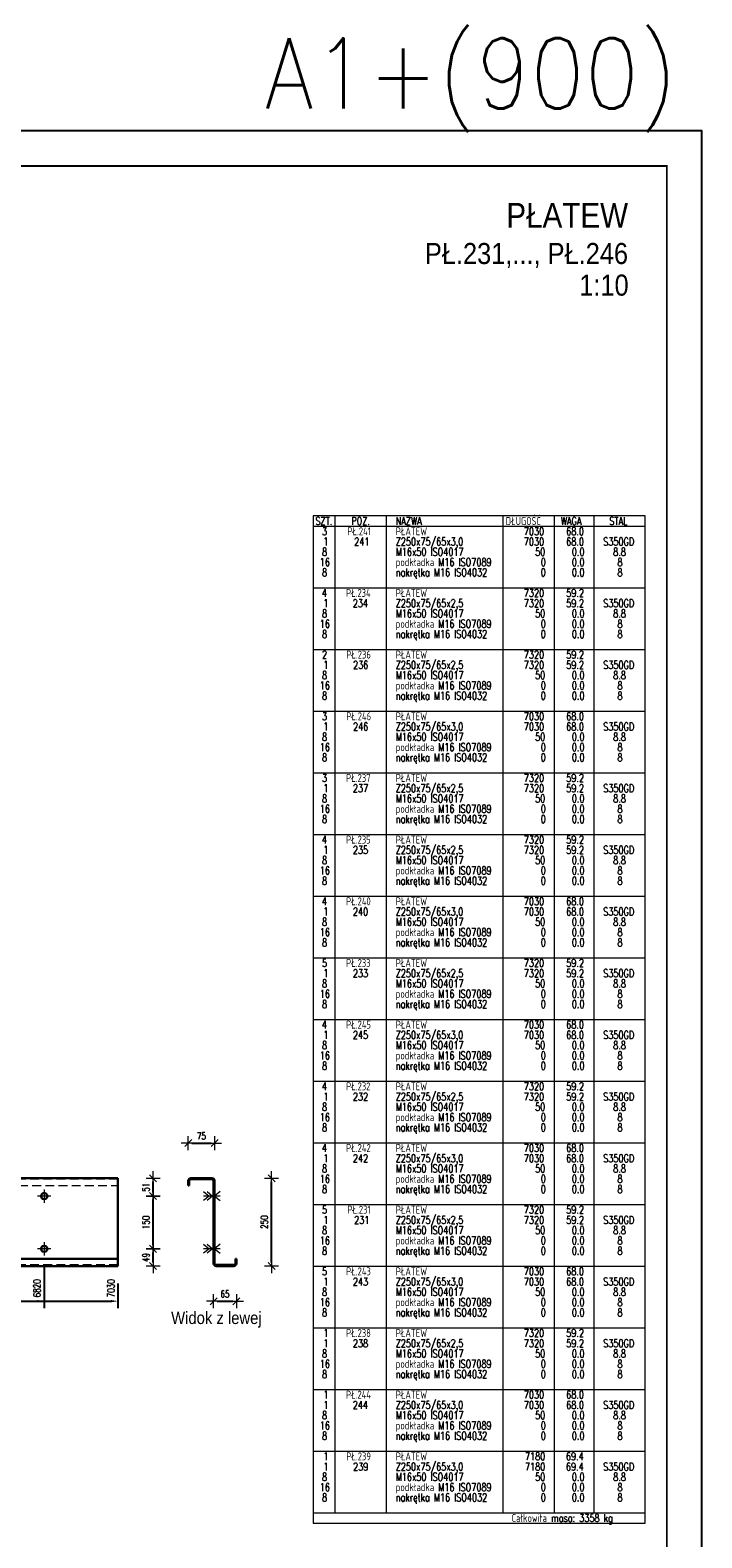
# Model space of a CAD drawing. Header units: millimetres. Extents: x -129 to 775, y 10833 to 11484.
# Tile 38 of 38: x 582 to 773, y 11055 to 11484. Entities that reach past the tile are written whole.
import ezdxf
from ezdxf.enums import TextEntityAlignment as Align

# ---------------------------------------------------------------- set-up
doc = ezdxf.new("R2010")
doc.units = ezdxf.units.MM
doc.header["$LTSCALE"] = 10
doc.linetypes.add('HIDDEN', pattern=[0.375, 0.25, -0.125])
doc.linetypes.add('MITTE', pattern=[2, 1.25, -0.25, 0.25, -0.25])
doc.layers.get('Defpoints').update_dxf_attribs({"color": 1})
doc.layers.add('_FORMATKA', color=8, linetype='Continuous', plot=False)
for name, color, linetype, lineweight in [('_RAMKA', 7, 'Continuous', 35), ('PS_Bolt', 4, 'Continuous', 13), ('PS_DIM', 4, 'Continuous', 13), ('PS_Hidden', 2, 'HIDDEN', 9), ('PS_Mid', 5, 'MITTE', 15), ('PS_Shape', 161, 'Continuous', 30), ('PS_SOLID', 7, 'Continuous', 30), ('PS_TEXT', 3, 'Continuous', 18)]:
    doc.layers.add(name, color=color, linetype=linetype, lineweight=lineweight)
doc.styles.add('ARIAL', font='arial.ttf')
doc.styles.add('gil', font='txt', dxfattribs={"width": 0.9})
doc.styles.add('simplex', font='simplex.shx', dxfattribs={"width": 0.75})
doc.dimstyles.new('1_10_GŁ_DS1-LS10', dxfattribs={"dimtxt": 2, "dimasz": 2, "dimexe": 2, "dimexo": 5, "dimgap": 1, "dimtad": 1, "dimjust": 4, "dimdec": 0, "dimlfac": 10, "dimtxsty": 'simplex', "dimblk1": 'NONE', "dimsah": 1, "dimcen": 2, "dimclrd": 256, "dimclre": 256, "dimclrt": 3, "dimadec": 1, "dimazin": 0, "dimtfac": 1, "dimtdec": 0, "dimtmove": 2, "dimatfit": 3, "dimfxl": 1, "dimarcsym": 0})
doc.dimstyles.new('1_10_PRZ_DS1-LS10', dxfattribs={"dimtxt": 2, "dimasz": 1, "dimexe": 2, "dimexo": 5, "dimgap": 1, "dimtad": 1, "dimdec": 0, "dimlfac": 10, "dimtxsty": 'simplex', "dimblk": 'dimznak', "dimcen": 2, "dimse1": 1, "dimse2": 1, "dimclrt": 3, "dimadec": 1, "dimazin": 0, "dimtfac": 1, "dimtdec": 0, "dimtix": 1, "dimtmove": 2, "dimatfit": 3, "dimldrblk": 'dim-grot', "dimfxl": 1, "dimarcsym": 0})

# ---------------------------------------------------------------- blocks, each defined once
blk = doc.blocks.new('*D251')
at = {"layer": 'Defpoints', "color": 0, "transparency": 16777216}
for p in [(585.72, 11136.75), (304.32, 11131.85), (585.72, 11121.85)]:
    blk.add_point(p, dxfattribs=at)
at = {"layer": 'PS_DIM', "lineweight": -2, "transparency": 16777216}
for p, q in [((585.72, 11131.75), (585.72, 11119.85)), ((304.32, 11126.85), (304.32, 11119.85)), ((304.32, 11121.85), (583.72, 11121.85))]:
    blk.add_line(p, q, dxfattribs=at)
at = {"layer": 'PS_DIM', "transparency": 16777216}
blk.add_solid([(583.72, 11122.19), (583.72, 11121.52), (585.72, 11121.85)], dxfattribs=at)
at = {"layer": 'PS_DIM', "color": 3, "transparency": 16777216, "insert": (583.7, 11125.52), "char_height": 2, "attachment_point": 5, "rotation": 90, "style": 'simplex'}
blk.add_mtext('6820', dxfattribs=at)
blk = doc.blocks.new('_None')
blk = doc.blocks.new('*D252')
at = {"layer": 'Defpoints', "color": 0, "transparency": 16777216}
for p in [(304.32, 11131.85), (606.72, 11131.85), (606.72, 11121.85)]:
    blk.add_point(p, dxfattribs=at)
at = {"layer": 'PS_DIM', "lineweight": -2, "transparency": 16777216}
for p, q in [((304.32, 11126.85), (304.32, 11119.85)), ((606.72, 11126.85), (606.72, 11119.85)), ((304.32, 11121.85), (604.72, 11121.85))]:
    blk.add_line(p, q, dxfattribs=at)
at = {"layer": 'PS_DIM', "transparency": 16777216}
blk.add_solid([(604.72, 11122.19), (604.72, 11121.52), (606.72, 11121.85)], dxfattribs=at)
at = {"layer": 'PS_DIM', "color": 3, "transparency": 16777216, "insert": (604.7, 11125.52), "char_height": 2, "attachment_point": 5, "rotation": 90, "style": 'simplex'}
blk.add_mtext('7030', dxfattribs=at)
blk = doc.blocks.new('dimznak')
at = {"color": 0}
for points in [[(-2, 0), (2, 0)], [(0, 2), (0, -2)]]:
    blk.add_lwpolyline(points, dxfattribs=at)
at = {"color": 2}
blk.add_lwpolyline([(1, 1), (-1, -1)], dxfattribs=at)
blk = doc.blocks.new('*D253')
at = {"layer": 'Defpoints', "color": 0, "transparency": 16777216}
for p in [(585.72, 11136.75), (616.72, 11136.75), (585.72, 11131.85)]:
    blk.add_point(p, dxfattribs=at)
at = {"layer": 'PS_DIM', "color": 0, "lineweight": -2, "transparency": 16777216}
blk.add_line((616.72, 11132.85), (616.72, 11135.75), dxfattribs=at)
for p, rotation in [((616.72, 11136.75), 90), ((616.72, 11131.85), 270)]:
    blk.add_blockref('dimznak', p, dxfattribs=dict(at, rotation=rotation))
at = {"layer": 'PS_DIM', "color": 3, "transparency": 16777216, "insert": (614.68, 11134.3), "char_height": 2, "attachment_point": 5, "rotation": 90, "style": 'simplex'}
blk.add_mtext('49', dxfattribs=at)
blk = doc.blocks.new('dim-grot')
blk.add_hatch(color=256).paths.add_polyline_path([(0, 0), (-2, 0.5), (-2, -0.5)])
blk.add_lwpolyline([(0, 0), (-2, 0.5), (-2, -0.5), (0, 0)])
blk = doc.blocks.new('*D254')
at = {"layer": 'Defpoints', "color": 0, "transparency": 16777216}
for p in [(585.72, 11151.75), (616.72, 11151.75), (585.72, 11136.75)]:
    blk.add_point(p, dxfattribs=at)
at = {"layer": 'PS_DIM', "color": 0, "lineweight": -2, "transparency": 16777216}
blk.add_line((616.72, 11137.75), (616.72, 11150.75), dxfattribs=at)
for p, rotation in [((616.72, 11151.75), 90), ((616.72, 11136.75), 270)]:
    blk.add_blockref('dimznak', p, dxfattribs=dict(at, rotation=rotation))
at = {"layer": 'PS_DIM', "color": 3, "transparency": 16777216, "insert": (614.68, 11144.25), "char_height": 2, "attachment_point": 5, "rotation": 90, "style": 'simplex'}
blk.add_mtext('150', dxfattribs=at)
blk = doc.blocks.new('*D255')
at = {"layer": 'Defpoints', "color": 0, "transparency": 16777216}
for p in [(585.72, 11156.85), (616.72, 11156.85), (585.72, 11151.75)]:
    blk.add_point(p, dxfattribs=at)
at = {"layer": 'PS_DIM', "color": 0, "lineweight": -2, "transparency": 16777216}
blk.add_line((616.72, 11152.75), (616.72, 11155.85), dxfattribs=at)
for p, rotation in [((616.72, 11156.85), 90), ((616.72, 11151.75), 270)]:
    blk.add_blockref('dimznak', p, dxfattribs=dict(at, rotation=rotation))
at = {"layer": 'PS_DIM', "color": 3, "transparency": 16777216, "insert": (614.68, 11154.3), "char_height": 2, "attachment_point": 5, "rotation": 90, "style": 'simplex'}
blk.add_mtext('51', dxfattribs=at)
blk = doc.blocks.new('*D256')
at = {"layer": 'Defpoints', "color": 0, "transparency": 16777216}
for p in [(633.92, 11133.12), (640.42, 11132.96), (640.42, 11121.85)]:
    blk.add_point(p, dxfattribs=at)
at = {"layer": 'PS_DIM', "color": 0, "lineweight": -2, "transparency": 16777216}
blk.add_line((634.92, 11121.85), (639.42, 11121.85), dxfattribs=at)
at = {"layer": 'PS_DIM', "color": 0, "lineweight": -2, "transparency": 16777216, "rotation": 180}
blk.add_blockref('dimznak', (633.92, 11121.85), dxfattribs=at)
at = {"layer": 'PS_DIM', "color": 0, "lineweight": -2, "transparency": 16777216}
blk.add_blockref('dimznak', (640.42, 11121.85), dxfattribs=at)
at = {"layer": 'PS_DIM', "color": 3, "transparency": 16777216, "insert": (637.17, 11123.89), "char_height": 2, "attachment_point": 5, "style": 'simplex'}
blk.add_mtext('65', dxfattribs=at)
blk = doc.blocks.new('*D257')
at = {"layer": 'Defpoints', "color": 0, "transparency": 16777216}
for p in [(634.22, 11166.85), (626.72, 11155.65), (634.22, 11155.52)]:
    blk.add_point(p, dxfattribs=at)
at = {"layer": 'PS_DIM', "color": 0, "lineweight": -2, "transparency": 16777216}
blk.add_line((627.72, 11166.85), (633.22, 11166.85), dxfattribs=at)
at = {"layer": 'PS_DIM', "color": 0, "lineweight": -2, "transparency": 16777216, "rotation": 180}
blk.add_blockref('dimznak', (626.72, 11166.85), dxfattribs=at)
at = {"layer": 'PS_DIM', "color": 0, "lineweight": -2, "transparency": 16777216}
blk.add_blockref('dimznak', (634.22, 11166.85), dxfattribs=at)
at = {"layer": 'PS_DIM', "color": 3, "transparency": 16777216, "insert": (630.47, 11168.89), "char_height": 2, "attachment_point": 5, "style": 'simplex'}
blk.add_mtext('75', dxfattribs=at)
blk = doc.blocks.new('*D258')
at = {"layer": 'Defpoints', "color": 0, "transparency": 16777216}
for p in [(640.42, 11156.85), (650.42, 11156.85), (640.42, 11131.85)]:
    blk.add_point(p, dxfattribs=at)
at = {"layer": 'PS_DIM', "color": 0, "lineweight": -2, "transparency": 16777216}
blk.add_line((650.42, 11132.85), (650.42, 11155.85), dxfattribs=at)
for p, rotation in [((650.42, 11156.85), 90), ((650.42, 11131.85), 270)]:
    blk.add_blockref('dimznak', p, dxfattribs=dict(at, rotation=rotation))
at = {"layer": 'PS_DIM', "color": 3, "transparency": 16777216, "insert": (648.38, 11144.35), "char_height": 2, "attachment_point": 5, "rotation": 90, "style": 'simplex'}
blk.add_mtext('250', dxfattribs=at)
blk = doc.blocks.new('Tytuł rysunku')
at = {"layer": 'PS_TEXT', "style": 'ARIAL', "flags": 4}
for tag, height, p in [('TYTUŁ1', 7, (-61.19, -9.34)), ('TYTUŁ2', 6, (-61.19, -19.72)), ('SKALA', 6, (-61.19, -28.72))]:
    blk.add_attdef(tag, text='', height=height, dxfattribs=at).set_placement(p, align=Align.MIDDLE_CENTER)
blk = doc.blocks.new('*X550')
at = {"color": 3, "linetype": 'Continuous'}
blk.add_line((585.72, 11136.75), (585.72, 11136.75), dxfattribs=at)
blk.add_line((585.72, 11136.75), (585.72, 11136.75), dxfattribs=at)
blk.add_line((585.72, 11136.75), (585.72, 11136.75), dxfattribs=at)
blk.add_line((585.72, 11136.75), (585.72, 11136.75), dxfattribs=at)
blk.add_line((585.72, 11136.75), (585.72, 11136.75), dxfattribs=at)
blk = doc.blocks.new('*X552')
at = {"color": 3, "linetype": 'Continuous'}
blk.add_line((585.72, 11151.75), (585.72, 11151.75), dxfattribs=at)
blk.add_line((585.72, 11151.75), (585.72, 11151.75), dxfattribs=at)
blk.add_line((585.72, 11151.75), (585.72, 11151.75), dxfattribs=at)
blk.add_line((585.72, 11151.75), (585.72, 11151.75), dxfattribs=at)
blk.add_line((585.72, 11151.75), (585.72, 11151.75), dxfattribs=at)
blk = doc.blocks.new('*X556')
at = {"layer": 'PS_Hidden', "color": 2, "linetype": 'HIDDEN'}
for p, q in [((606.72, 11156.55), (567.32, 11156.55)), ((567.32, 11154.75), (606.72, 11154.75)), ((606.72, 11132.15), (567.32, 11132.15))]:
    blk.add_line(p, q, dxfattribs=at)
at = {"layer": 'PS_Mid', "color": 5, "linetype": 'MITTE'}
for p, q in [((587.62, 11151.75), (583.82, 11151.75)), ((585.72, 11153.65), (585.72, 11149.85)), ((585.72, 11138.65), (585.72, 11134.85)), ((587.62, 11136.75), (583.82, 11136.75))]:
    blk.add_line(p, q, dxfattribs=at)
at = {"layer": 'PS_SOLID', "color": 7, "linetype": 'Continuous'}
for p, q in [((585.72, 11156.85), (577.72, 11156.85)), ((606.72, 11156.85), (585.72, 11156.85)), ((606.72, 11133.95), (606.72, 11156.85)), ((584.82, 11151.75), (584.94, 11152.2)), ((584.94, 11151.3), (584.82, 11151.75)), ((584.94, 11152.2), (585.27, 11152.53)), ((585.27, 11150.97), (584.94, 11151.3)), ((585.27, 11152.53), (585.72, 11152.65)), ((585.72, 11152.65), (586.17, 11152.53)), ((586.17, 11152.53), (586.5, 11152.2)), ((586.5, 11151.3), (586.17, 11150.97)), ((586.5, 11152.2), (586.62, 11151.75)), ((586.62, 11151.75), (586.5, 11151.3)), ((585.72, 11150.85), (585.27, 11150.97)), ((586.17, 11150.97), (585.72, 11150.85)), ((584.82, 11136.75), (584.94, 11137.2)), ((584.94, 11136.3), (584.82, 11136.75)), ((584.94, 11137.2), (585.27, 11137.53)), ((585.27, 11135.97), (584.94, 11136.3)), ((585.27, 11137.53), (585.72, 11137.65)), ((585.72, 11135.85), (585.27, 11135.97)), ((585.72, 11137.65), (586.17, 11137.53)), ((586.17, 11135.97), (585.72, 11135.85)), ((586.17, 11137.53), (586.5, 11137.2)), ((586.5, 11136.3), (586.17, 11135.97)), ((586.5, 11137.2), (586.62, 11136.75)), ((586.62, 11136.75), (586.5, 11136.3)), ((606.72, 11133.95), (567.32, 11133.95)), ((567.32, 11131.85), (606.72, 11131.85)), ((606.72, 11131.85), (606.72, 11133.95))]:
    blk.add_line(p, q, dxfattribs=at)
blk = doc.blocks.new('*X558')
at = {"color": 3, "linetype": 'Continuous'}
for p, q in [((632.05, 11153.03), (633.65, 11151.75)), ((633.65, 11151.75), (632.05, 11150.47)), ((635.82, 11151.75), (632.05, 11151.75)), ((635.82, 11153.03), (634.22, 11151.75)), ((634.22, 11151.75), (635.82, 11150.47))]:
    blk.add_line(p, q, dxfattribs=at)
blk = doc.blocks.new('*X559')
at = {"color": 3, "linetype": 'Continuous'}
for p, q in [((632.05, 11138.03), (633.65, 11136.75)), ((633.65, 11136.75), (632.05, 11135.47)), ((635.82, 11136.75), (632.05, 11136.75)), ((635.82, 11138.03), (634.22, 11136.75)), ((634.22, 11136.75), (635.82, 11135.47))]:
    blk.add_line(p, q, dxfattribs=at)
blk = doc.blocks.new('*X560')
at = {"color": 3, "linetype": 'Continuous'}
for p, q in [((631.05, 11138.03), (632.65, 11136.75)), ((632.65, 11136.75), (631.05, 11135.47)), ((635.82, 11136.75), (631.05, 11136.75)), ((635.82, 11138.03), (634.22, 11136.75)), ((634.22, 11136.75), (635.82, 11135.47))]:
    blk.add_line(p, q, dxfattribs=at)
blk = doc.blocks.new('*X561')
at = {"color": 3, "linetype": 'Continuous'}
for p, q in [((632.05, 11153.03), (633.65, 11151.75)), ((633.65, 11151.75), (632.05, 11150.47)), ((635.82, 11151.75), (632.05, 11151.75)), ((635.82, 11153.03), (634.22, 11151.75)), ((634.22, 11151.75), (635.82, 11150.47))]:
    blk.add_line(p, q, dxfattribs=at)
blk = doc.blocks.new('*X562')
at = {"color": 3, "linetype": 'Continuous'}
for p, q in [((631.05, 11153.03), (632.65, 11151.75)), ((632.65, 11151.75), (631.05, 11150.47)), ((635.82, 11151.75), (631.05, 11151.75)), ((635.82, 11153.03), (634.22, 11151.75)), ((634.22, 11151.75), (635.82, 11150.47))]:
    blk.add_line(p, q, dxfattribs=at)
blk = doc.blocks.new('*X563')
at = {"color": 3, "linetype": 'Continuous'}
for p, q in [((631.05, 11153.03), (632.65, 11151.75)), ((632.65, 11151.75), (631.05, 11150.47)), ((635.82, 11151.75), (631.05, 11151.75)), ((635.82, 11153.03), (634.22, 11151.75)), ((634.22, 11151.75), (635.82, 11150.47))]:
    blk.add_line(p, q, dxfattribs=at)
blk = doc.blocks.new('*X564')
at = {"color": 3, "linetype": 'Continuous'}
for p, q in [((632.05, 11138.03), (633.65, 11136.75)), ((633.65, 11136.75), (632.05, 11135.47)), ((635.82, 11136.75), (632.05, 11136.75)), ((635.82, 11138.03), (634.22, 11136.75)), ((634.22, 11136.75), (635.82, 11135.47))]:
    blk.add_line(p, q, dxfattribs=at)
blk = doc.blocks.new('*X565')
at = {"color": 3, "linetype": 'Continuous'}
for p, q in [((631.05, 11138.03), (632.65, 11136.75)), ((632.65, 11136.75), (631.05, 11135.47)), ((635.82, 11136.75), (631.05, 11136.75)), ((635.82, 11138.03), (634.22, 11136.75)), ((634.22, 11136.75), (635.82, 11135.47))]:
    blk.add_line(p, q, dxfattribs=at)
blk = doc.blocks.new('*X566')
at = {"layer": 'PS_Hidden', "color": 2, "linetype": 'HIDDEN'}
for p, q in [((634.22, 11152.65), (633.92, 11152.65)), ((633.92, 11150.85), (634.22, 11150.85)), ((634.22, 11137.65), (633.92, 11137.65)), ((633.92, 11135.85), (634.22, 11135.85))]:
    blk.add_line(p, q, dxfattribs=at)
at = {"layer": 'PS_SOLID', "color": 7, "linetype": 'Continuous'}
for p, q in [((626.72, 11156.1), (626.72, 11154.75)), ((627.02, 11154.75), (627.02, 11156.1)), ((633.47, 11156.85), (627.47, 11156.85)), ((627.47, 11156.55), (633.47, 11156.55)), ((633.92, 11156.1), (633.92, 11132.6)), ((634.22, 11151.75), (634.22, 11156.1)), ((626.72, 11154.75), (627.02, 11154.75)), ((634.22, 11136.75), (634.22, 11151.75)), ((634.22, 11132.6), (634.22, 11136.75)), ((639.67, 11132.15), (634.67, 11132.15)), ((634.67, 11131.85), (639.67, 11131.85)), ((640.42, 11133.95), (640.12, 11133.95)), ((640.12, 11133.95), (640.12, 11132.6)), ((640.42, 11132.6), (640.42, 11133.95))]:
    blk.add_line(p, q, dxfattribs=at)
at = {"layer": 'PS_SOLID'}
for centre, radius, start, end in [((627.47, 11156.1), 0.75, 90, 180), ((627.47, 11156.1), 0.45, 90, 180), ((633.47, 11156.1), 0.75, 360, 90), ((633.47, 11156.1), 0.45, 360, 90), ((634.67, 11132.6), 0.75, 180, 270), ((634.67, 11132.6), 0.45, 180, 270), ((639.67, 11132.6), 0.45, 270, 0), ((639.67, 11132.6), 0.75, 270, 0)]:
    blk.add_arc(centre, radius, start, end, dxfattribs=at)
blk = doc.blocks.new('*X567')
at = {"color": 3, "style": 'gil', "width": 0.9}
blk.add_text('Widok z lewej', height=3.5, dxfattribs=at).set_placement((621.85, 11115.35))
blk = doc.blocks.new('*X628')
at = {"color": 7}
for p, q in [((756.73, 11345.33), (662.23, 11345.33)), ((662.23, 11345.33), (662.23, 11058.68)), ((756.73, 11058.68), (756.73, 11345.33)), ((662.23, 11058.68), (756.73, 11058.68))]:
    blk.add_line(p, q, dxfattribs=at)
at = {"color": 3}
for p, q in [((668.42, 11345.33), (668.42, 11061.6)), ((683.05, 11345.33), (683.05, 11061.6)), ((716.23, 11345.33), (716.23, 11061.6)), ((730.86, 11345.33), (730.86, 11061.6)), ((742.11, 11345.33), (742.11, 11061.6)), ((662.23, 11342.4), (756.73, 11342.4)), ((662.23, 11324.85), (756.73, 11324.85)), ((662.23, 11307.3), (756.73, 11307.3)), ((662.23, 11289.75), (756.73, 11289.75)), ((662.23, 11272.2), (756.73, 11272.2)), ((662.23, 11254.65), (756.73, 11254.65)), ((662.23, 11237.1), (756.73, 11237.1)), ((662.23, 11219.55), (756.73, 11219.55)), ((662.23, 11202), (756.73, 11202)), ((662.23, 11184.45), (756.73, 11184.45)), ((662.23, 11166.9), (756.73, 11166.9)), ((662.23, 11149.35), (756.73, 11149.35)), ((662.23, 11131.8), (756.73, 11131.8)), ((662.23, 11114.25), (756.73, 11114.25)), ((662.23, 11096.7), (756.73, 11096.7)), ((662.23, 11079.15), (756.73, 11079.15)), ((662.23, 11061.6), (756.73, 11061.6))]:
    blk.add_line(p, q, dxfattribs=at)
at = {"color": 1, "style": 'simplex', "width": 0.75}
for s, p in [('SZT.', (662.92, 11342.74)), ('POZ.', (673.12, 11342.74)), ('NAZWA', (685.75, 11342.74)), ('DŁUGOŚĆ', (717.07, 11342.74)), ('WAGA', (732.74, 11342.74)), ('STAL', (746.53, 11342.74)), ('Całkowita masa: 3358 kg', (718.73, 11059.02))]:
    blk.add_text(s, height=2.25, dxfattribs=at).set_placement(p)
at = {"color": 3, "style": 'simplex', "width": 0.75}
for s, p in [('3', (664.77, 11339.82)), ('PŁ.241', (672, 11339.82)), ('PŁATEW', (685.75, 11339.82)), ('7030', (722.21, 11339.82)), ('68.0', (734.27, 11339.82)), ('4', (664.73, 11322.27)), ('PŁ.234', (671.6, 11322.27)), ('PŁATEW', (685.75, 11322.27)), ('7320', (722.21, 11322.27)), ('59.2', (734.27, 11322.27)), ('2', (664.77, 11304.72)), ('PŁ.236', (671.68, 11304.72)), ('PŁATEW', (685.75, 11304.72)), ('7320', (722.21, 11304.72)), ('59.2', (734.27, 11304.72)), ('3', (664.77, 11287.17)), ('PŁ.246', (671.68, 11287.17)), ('PŁATEW', (685.75, 11287.17)), ('7030', (722.21, 11287.17)), ('68.0', (734.27, 11287.17)), ('3', (664.77, 11269.62)), ('PŁ.237', (671.64, 11269.62)), ('PŁATEW', (685.75, 11269.62)), ('7320', (722.21, 11269.62)), ('59.2', (734.27, 11269.62)), ('4', (664.73, 11252.07)), ('PŁ.235', (671.64, 11252.07)), ('PŁATEW', (685.75, 11252.07)), ('7320', (722.21, 11252.07)), ('59.2', (734.27, 11252.07)), ('PŁ.240', (671.64, 11234.52)), ('PŁATEW', (685.75, 11234.52)), ('4', (664.73, 11234.52)), ('7030', (722.21, 11234.52)), ('68.0', (734.27, 11234.52)), ('5', (664.77, 11216.97)), ('PŁ.233', (671.64, 11216.97)), ('PŁATEW', (685.75, 11216.97)), ('7320', (722.21, 11216.97)), ('59.2', (734.27, 11216.97)), ('4', (664.73, 11199.42)), ('PŁ.245', (671.64, 11199.42)), ('PŁATEW', (685.75, 11199.42)), ('7030', (722.21, 11199.42)), ('68.0', (734.27, 11199.42)), ('4', (664.73, 11181.87)), ('PŁ.232', (671.64, 11181.87)), ('PŁATEW', (685.75, 11181.87)), ('7320', (722.21, 11181.87)), ('59.2', (734.27, 11181.87)), ('4', (664.73, 11164.32)), ('PŁ.242', (671.64, 11164.32)), ('PŁATEW', (685.75, 11164.32)), ('7030', (722.21, 11164.32)), ('68.0', (734.27, 11164.32)), ('5', (664.77, 11146.77)), ('PŁ.231', (672, 11146.77)), ('PŁATEW', (685.75, 11146.77)), ('7320', (722.21, 11146.77)), ('59.2', (734.27, 11146.77)), ('5', (664.77, 11129.22)), ('PŁ.243', (671.64, 11129.22)), ('PŁATEW', (685.75, 11129.22)), ('7030', (722.21, 11129.22)), ('68.0', (734.27, 11129.22)), ('1', (665.13, 11111.67)), ('PŁ.238', (671.64, 11111.67)), ('PŁATEW', (685.75, 11111.67)), ('7320', (722.21, 11111.67)), ('59.2', (734.27, 11111.67)), ('1', (665.13, 11094.12)), ('PŁ.244', (671.6, 11094.12)), ('PŁATEW', (685.75, 11094.12)), ('7030', (722.21, 11094.12)), ('68.0', (734.27, 11094.12)), ('1', (665.13, 11076.57)), ('PŁ.239', (671.68, 11076.57)), ('PŁATEW', (685.75, 11076.57)), ('7180', (722.53, 11076.57)), ('69.4', (734.19, 11076.57))]:
    blk.add_text(s, height=2.25, dxfattribs=at).set_placement(p)
at = {"color": 4, "style": 'simplex', "width": 0.75}
for s, p in [('8', (664.77, 11333.97)), ('1', (665.13, 11336.89)), ('241', (673.93, 11336.89)), ('Z250x75/65x3,0', (685.75, 11336.89)), ('M16x50 ISO4017', (685.75, 11333.97)), ('7030', (722.21, 11336.89)), ('50', (725.43, 11333.97)), ('68.0', (734.27, 11336.89)), ('0.0', (735.87, 11333.97)), ('S350GD', (744.8, 11336.89)), ('8.8', (747.65, 11333.97)), ('16', (664.16, 11331.04)), ('podkładka M16 ISO7089', (685.75, 11331.04)), ('0', (727.03, 11331.04)), ('0.0', (735.87, 11331.04)), ('8', (748.86, 11331.04)), ('8', (664.77, 11328.12)), ('nakrętka M16 ISO4032', (685.75, 11328.12)), ('0', (727.03, 11328.12)), ('0.0', (735.87, 11328.12)), ('8', (748.86, 11328.12)), ('8', (664.77, 11316.42)), ('1', (665.13, 11319.34)), ('234', (673.52, 11319.34)), ('Z250x75/65x2,5', (685.75, 11319.34)), ('M16x50 ISO4017', (685.75, 11316.42)), ('7320', (722.21, 11319.34)), ('50', (725.43, 11316.42)), ('59.2', (734.27, 11319.34)), ('0.0', (735.87, 11316.42)), ('S350GD', (744.8, 11319.34)), ('8.8', (747.65, 11316.42)), ('16', (664.16, 11313.49)), ('podkładka M16 ISO7089', (685.75, 11313.49)), ('0', (727.03, 11313.49)), ('0.0', (735.87, 11313.49)), ('8', (748.86, 11313.49)), ('8', (664.77, 11310.57)), ('nakrętka M16 ISO4032', (685.75, 11310.57)), ('0', (727.03, 11310.57)), ('0.0', (735.87, 11310.57)), ('8', (748.86, 11310.57)), ('1', (665.13, 11301.79)), ('236', (673.61, 11301.79)), ('Z250x75/65x2,5', (685.75, 11301.79)), ('7320', (722.21, 11301.79)), ('59.2', (734.27, 11301.79)), ('S350GD', (744.8, 11301.79)), ('16', (664.16, 11295.94)), ('8', (664.77, 11298.87)), ('podkładka M16 ISO7089', (685.75, 11295.94)), ('M16x50 ISO4017', (685.75, 11298.87)), ('50', (725.43, 11298.87)), ('0', (727.03, 11295.94)), ('0.0', (735.87, 11298.87)), ('0.0', (735.87, 11295.94)), ('8.8', (747.65, 11298.87)), ('8', (748.86, 11295.94)), ('8', (664.77, 11293.02)), ('nakrętka M16 ISO4032', (685.75, 11293.02)), ('0', (727.03, 11293.02)), ('0.0', (735.87, 11293.02)), ('8', (748.86, 11293.02)), ('1', (665.13, 11284.24)), ('246', (673.61, 11284.24)), ('Z250x75/65x3,0', (685.75, 11284.24)), ('7030', (722.21, 11284.24)), ('68.0', (734.27, 11284.24)), ('S350GD', (744.8, 11284.24)), ('16', (664.16, 11278.39)), ('8', (664.77, 11281.32)), ('podkładka M16 ISO7089', (685.75, 11278.39)), ('M16x50 ISO4017', (685.75, 11281.32)), ('50', (725.43, 11281.32)), ('0', (727.03, 11278.39)), ('0.0', (735.87, 11281.32)), ('0.0', (735.87, 11278.39)), ('8.8', (747.65, 11281.32)), ('8', (748.86, 11278.39)), ('8', (664.77, 11275.47)), ('nakrętka M16 ISO4032', (685.75, 11275.47)), ('0', (727.03, 11275.47)), ('0.0', (735.87, 11275.47)), ('8', (748.86, 11275.47)), ('1', (665.13, 11266.69)), ('237', (673.56, 11266.69)), ('Z250x75/65x2,5', (685.75, 11266.69)), ('7320', (722.21, 11266.69)), ('59.2', (734.27, 11266.69)), ('S350GD', (744.8, 11266.69)), ('16', (664.16, 11260.84)), ('8', (664.77, 11263.77)), ('podkładka M16 ISO7089', (685.75, 11260.84)), ('M16x50 ISO4017', (685.75, 11263.77)), ('50', (725.43, 11263.77)), ('0', (727.03, 11260.84)), ('0.0', (735.87, 11263.77)), ('0.0', (735.87, 11260.84)), ('8.8', (747.65, 11263.77)), ('8', (748.86, 11260.84)), ('8', (664.77, 11257.92)), ('nakrętka M16 ISO4032', (685.75, 11257.92)), ('0', (727.03, 11257.92)), ('0.0', (735.87, 11257.92)), ('8', (748.86, 11257.92)), ('1', (665.13, 11249.14)), ('235', (673.56, 11249.14)), ('Z250x75/65x2,5', (685.75, 11249.14)), ('7320', (722.21, 11249.14)), ('59.2', (734.27, 11249.14)), ('S350GD', (744.8, 11249.14)), ('16', (664.16, 11243.29)), ('8', (664.77, 11246.22)), ('podkładka M16 ISO7089', (685.75, 11243.29)), ('M16x50 ISO4017', (685.75, 11246.22)), ('50', (725.43, 11246.22)), ('0', (727.03, 11243.29)), ('0.0', (735.87, 11246.22)), ('0.0', (735.87, 11243.29)), ('8.8', (747.65, 11246.22)), ('8', (748.86, 11243.29)), ('8', (664.77, 11240.37)), ('nakrętka M16 ISO4032', (685.75, 11240.37)), ('0', (727.03, 11240.37)), ('0.0', (735.87, 11240.37)), ('8', (748.86, 11240.37)), ('1', (665.13, 11231.59)), ('240', (673.56, 11231.59)), ('Z250x75/65x3,0', (685.75, 11231.59)), ('7030', (722.21, 11231.59)), ('68.0', (734.27, 11231.59)), ('S350GD', (744.8, 11231.59)), ('8', (664.77, 11228.67)), ('podkładka M16 ISO7089', (685.75, 11225.74)), ('M16x50 ISO4017', (685.75, 11228.67)), ('50', (725.43, 11228.67)), ('0.0', (735.87, 11228.67)), ('8.8', (747.65, 11228.67)), ('16', (664.16, 11225.74)), ('8', (664.77, 11222.82)), ('nakrętka M16 ISO4032', (685.75, 11222.82)), ('0', (727.03, 11225.74)), ('0', (727.03, 11222.82)), ('0.0', (735.87, 11225.74)), ('0.0', (735.87, 11222.82)), ('8', (748.86, 11225.74)), ('8', (748.86, 11222.82)), ('1', (665.13, 11214.04)), ('233', (673.56, 11214.04)), ('Z250x75/65x2,5', (685.75, 11214.04)), ('7320', (722.21, 11214.04)), ('59.2', (734.27, 11214.04)), ('S350GD', (744.8, 11214.04)), ('8', (664.77, 11211.12)), ('M16x50 ISO4017', (685.75, 11211.12)), ('50', (725.43, 11211.12)), ('0.0', (735.87, 11211.12)), ('8.8', (747.65, 11211.12)), ('16', (664.16, 11208.19)), ('8', (664.77, 11205.27)), ('podkładka M16 ISO7089', (685.75, 11208.19)), ('nakrętka M16 ISO4032', (685.75, 11205.27)), ('0', (727.03, 11208.19)), ('0', (727.03, 11205.27)), ('0.0', (735.87, 11208.19)), ('0.0', (735.87, 11205.27)), ('8', (748.86, 11208.19)), ('8', (748.86, 11205.27)), ('1', (665.13, 11196.49)), ('245', (673.56, 11196.49)), ('Z250x75/65x3,0', (685.75, 11196.49)), ('7030', (722.21, 11196.49)), ('68.0', (734.27, 11196.49)), ('S350GD', (744.8, 11196.49)), ('8', (664.77, 11193.57)), ('M16x50 ISO4017', (685.75, 11193.57)), ('50', (725.43, 11193.57)), ('0.0', (735.87, 11193.57)), ('8.8', (747.65, 11193.57)), ('16', (664.16, 11190.64)), ('8', (664.77, 11187.72)), ('podkładka M16 ISO7089', (685.75, 11190.64)), ('nakrętka M16 ISO4032', (685.75, 11187.72)), ('0', (727.03, 11190.64)), ('0', (727.03, 11187.72)), ('0.0', (735.87, 11190.64)), ('0.0', (735.87, 11187.72)), ('8', (748.86, 11190.64)), ('8', (748.86, 11187.72)), ('232', (673.56, 11178.94)), ('Z250x75/65x2,5', (685.75, 11178.94)), ('7320', (722.21, 11178.94)), ('59.2', (734.27, 11178.94)), ('S350GD', (744.8, 11178.94)), ('8', (664.77, 11176.02)), ('1', (665.13, 11178.94)), ('M16x50 ISO4017', (685.75, 11176.02)), ('50', (725.43, 11176.02)), ('0.0', (735.87, 11176.02)), ('8.8', (747.65, 11176.02)), ('16', (664.16, 11173.09)), ('podkładka M16 ISO7089', (685.75, 11173.09)), ('nakrętka M16 ISO4032', (685.75, 11170.17)), ('0', (727.03, 11173.09)), ('0.0', (735.87, 11173.09)), ('8', (748.86, 11173.09)), ('8', (664.77, 11170.17)), ('0', (727.03, 11170.17)), ('0.0', (735.87, 11170.17)), ('8', (748.86, 11170.17)), ('8', (664.77, 11158.47)), ('1', (665.13, 11161.39)), ('242', (673.56, 11161.39)), ('Z250x75/65x3,0', (685.75, 11161.39)), ('M16x50 ISO4017', (685.75, 11158.47)), ('7030', (722.21, 11161.39)), ('50', (725.43, 11158.47)), ('68.0', (734.27, 11161.39)), ('0.0', (735.87, 11158.47)), ('S350GD', (744.8, 11161.39)), ('8.8', (747.65, 11158.47)), ('16', (664.16, 11155.54)), ('podkładka M16 ISO7089', (685.75, 11155.54)), ('0', (727.03, 11155.54)), ('0.0', (735.87, 11155.54)), ('8', (748.86, 11155.54)), ('8', (664.77, 11152.62)), ('nakrętka M16 ISO4032', (685.75, 11152.62)), ('0', (727.03, 11152.62)), ('0.0', (735.87, 11152.62)), ('8', (748.86, 11152.62)), ('8', (664.77, 11140.92)), ('1', (665.13, 11143.84)), ('231', (673.93, 11143.84)), ('Z250x75/65x2,5', (685.75, 11143.84)), ('M16x50 ISO4017', (685.75, 11140.92)), ('7320', (722.21, 11143.84)), ('50', (725.43, 11140.92)), ('59.2', (734.27, 11143.84)), ('0.0', (735.87, 11140.92)), ('S350GD', (744.8, 11143.84)), ('8.8', (747.65, 11140.92)), ('16', (664.16, 11137.99)), ('podkładka M16 ISO7089', (685.75, 11137.99)), ('0', (727.03, 11137.99)), ('0.0', (735.87, 11137.99)), ('8', (748.86, 11137.99)), ('8', (664.77, 11135.07)), ('nakrętka M16 ISO4032', (685.75, 11135.07)), ('0', (727.03, 11135.07)), ('0.0', (735.87, 11135.07)), ('8', (748.86, 11135.07)), ('8', (664.77, 11123.37)), ('1', (665.13, 11126.29)), ('243', (673.56, 11126.29)), ('Z250x75/65x3,0', (685.75, 11126.29)), ('M16x50 ISO4017', (685.75, 11123.37)), ('7030', (722.21, 11126.29)), ('50', (725.43, 11123.37)), ('68.0', (734.27, 11126.29)), ('0.0', (735.87, 11123.37)), ('S350GD', (744.8, 11126.29)), ('8.8', (747.65, 11123.37)), ('16', (664.16, 11120.44)), ('podkładka M16 ISO7089', (685.75, 11120.44)), ('0', (727.03, 11120.44)), ('0.0', (735.87, 11120.44)), ('8', (748.86, 11120.44)), ('8', (664.77, 11117.52)), ('nakrętka M16 ISO4032', (685.75, 11117.52)), ('0', (727.03, 11117.52)), ('0.0', (735.87, 11117.52)), ('8', (748.86, 11117.52)), ('1', (665.13, 11108.74)), ('238', (673.56, 11108.74)), ('Z250x75/65x2,5', (685.75, 11108.74)), ('7320', (722.21, 11108.74)), ('59.2', (734.27, 11108.74)), ('S350GD', (744.8, 11108.74)), ('16', (664.16, 11102.89)), ('8', (664.77, 11105.82)), ('podkładka M16 ISO7089', (685.75, 11102.89)), ('M16x50 ISO4017', (685.75, 11105.82)), ('50', (725.43, 11105.82)), ('0', (727.03, 11102.89)), ('0.0', (735.87, 11105.82)), ('0.0', (735.87, 11102.89)), ('8.8', (747.65, 11105.82)), ('8', (748.86, 11102.89)), ('8', (664.77, 11099.97)), ('nakrętka M16 ISO4032', (685.75, 11099.97)), ('0', (727.03, 11099.97)), ('0.0', (735.87, 11099.97)), ('8', (748.86, 11099.97)), ('1', (665.13, 11091.19)), ('244', (673.52, 11091.19)), ('Z250x75/65x3,0', (685.75, 11091.19)), ('7030', (722.21, 11091.19)), ('68.0', (734.27, 11091.19)), ('S350GD', (744.8, 11091.19)), ('16', (664.16, 11085.34)), ('8', (664.77, 11088.27)), ('podkładka M16 ISO7089', (685.75, 11085.34)), ('M16x50 ISO4017', (685.75, 11088.27)), ('50', (725.43, 11088.27)), ('0', (727.03, 11085.34)), ('0.0', (735.87, 11088.27)), ('0.0', (735.87, 11085.34)), ('8.8', (747.65, 11088.27)), ('8', (748.86, 11085.34)), ('8', (664.77, 11082.42)), ('nakrętka M16 ISO4032', (685.75, 11082.42)), ('0', (727.03, 11082.42)), ('0.0', (735.87, 11082.42)), ('8', (748.86, 11082.42)), ('1', (665.13, 11073.64)), ('239', (673.61, 11073.64)), ('Z250x75/65x3,0', (685.75, 11073.64)), ('7180', (722.53, 11073.64)), ('69.4', (734.19, 11073.64)), ('S350GD', (744.8, 11073.64)), ('16', (664.16, 11067.79)), ('8', (664.77, 11070.72)), ('podkładka M16 ISO7089', (685.75, 11067.79)), ('M16x50 ISO4017', (685.75, 11070.72)), ('50', (725.43, 11070.72)), ('0', (727.03, 11067.79)), ('0.0', (735.87, 11070.72)), ('0.0', (735.87, 11067.79)), ('8.8', (747.65, 11070.72)), ('8', (748.86, 11067.79)), ('8', (664.77, 11064.87)), ('nakrętka M16 ISO4032', (685.75, 11064.87)), ('0', (727.03, 11064.87)), ('0.0', (735.87, 11064.87)), ('8', (748.86, 11064.87))]:
    blk.add_text(s, height=2.25, dxfattribs=at).set_placement(p)

msp = doc.modelspace()

# ---------------------------------------------------------------- linework, layer by layer
at = {"layer": '_FORMATKA', "lineweight": -3}
msp.add_lwpolyline([(-127.13, 10860.89), (772.87, 10860.89), (772.87, 11454.89), (-127.13, 11454.89)], close=True, dxfattribs=at)
at = {"layer": '_RAMKA', "lineweight": -3, "const_width": 0.5}
msp.add_lwpolyline([(-97.13, 10870.89), (762.87, 10870.89), (762.87, 11444.89), (-97.13, 11444.89)], close=True, dxfattribs=at)

# ---------------------------------------------------------------- block references
ref = msp.add_blockref('Tytuł rysunku', (756.87, 11436.72))
ref.add_attrib('TYTUŁ1', 'PŁATEW', dxfattribs={"layer": 'PS_TEXT', "height": 7, "style": 'gil', "width": 0.9}).set_placement((751.87, 11427.38), align=Align.RIGHT)
ref.add_attrib('TYTUŁ2', 'PŁ.231,..., PŁ.246', dxfattribs={"layer": 'PS_TEXT', "height": 6, "style": 'gil', "width": 0.9}).set_placement((751.87, 11417), align=Align.RIGHT)
ref.add_attrib('SKALA', '1:10', dxfattribs={"layer": 'PS_TEXT', "height": 6, "style": 'gil', "width": 0.9}).set_placement((752.04, 11408), align=Align.RIGHT)
at = {"layer": 'PS_Bolt', "color": 3}
for name in ['*X552', '*X562', '*X563', '*X558', '*X561', '*X550', '*X560', '*X565', '*X559', '*X564']:
    msp.add_blockref(name, (0, 0), dxfattribs=at)
at = {"layer": 'PS_DIM', "color": 2, "linetype": 'Continuous'}
msp.add_blockref('*X628', (0, 0), dxfattribs=at)
at = {"layer": 'PS_Shape', "color": 2}
for name in ['*X556', '*X566']:
    msp.add_blockref(name, (0, 0), dxfattribs=at)
at = {"layer": 'PS_TEXT'}
msp.add_blockref('*X567', (0, 0), dxfattribs=at)

# ---------------------------------------------------------------- texts
at = {"layer": '_FORMATKA', "lineweight": -3, "style": 'simplex', "width": 0.9}
msp.add_text('A1+(900)', height=20, dxfattribs=at).set_placement((765.76, 11461.24), align=Align.RIGHT)

# ---------------------------------------------------------------- dimensions: what is measured, and where the dimension line sits
at = {"layer": 'PS_DIM'}
for base, p1, p2, picture, middle in [((634.22, 11166.85), (626.72, 11155.65), (634.22, 11155.52), '*D257', (630.47, 11168.89)), ((640.42, 11121.85), (633.92, 11133.12), (640.42, 11132.96), '*D256', (637.17, 11123.89))]:
    dim = msp.add_linear_dim(base=base, p1=p1, p2=p2, dimstyle='1_10_PRZ_DS1-LS10', dxfattribs=at)
    dim.commit()
    dim.dimension.update_dxf_attribs({"geometry": picture, "text_midpoint": middle, "dimtype": 128})
for base, p1, p2, picture, middle in [((616.72, 11156.85), (585.72, 11151.75), (585.72, 11156.85), '*D255', (614.68, 11154.3)), ((650.42, 11156.85), (640.42, 11131.85), (640.42, 11156.85), '*D258', (648.38, 11144.35)), ((616.72, 11151.75), (585.72, 11136.75), (585.72, 11151.75), '*D254', (614.68, 11144.25)), ((616.72, 11136.75), (585.72, 11131.85), (585.72, 11136.75), '*D253', (614.68, 11134.3))]:
    dim = msp.add_linear_dim(base=base, p1=p1, p2=p2, angle=90, dimstyle='1_10_PRZ_DS1-LS10', dxfattribs=at)
    dim.commit()
    dim.dimension.update_dxf_attribs({"geometry": picture, "text_midpoint": middle, "dimtype": 128})
for base, p2, text, picture, middle in [((585.72, 11121.85), (585.72, 11136.75), '6820', '*D251', (583.7, 11125.52)), ((606.72, 11121.85), (606.72, 11131.85), '7030', '*D252', (604.7, 11125.52))]:
    dim = msp.add_linear_dim(base=base, p1=(304.32, 11131.85), p2=p2, text=text, dimstyle='1_10_GŁ_DS1-LS10', dxfattribs=at)
    dim.commit()
    dim.dimension.update_dxf_attribs({"geometry": picture, "text_midpoint": middle, "dimtype": 128, "text_rotation": 90})

doc.saveas('drawing.dxf')
